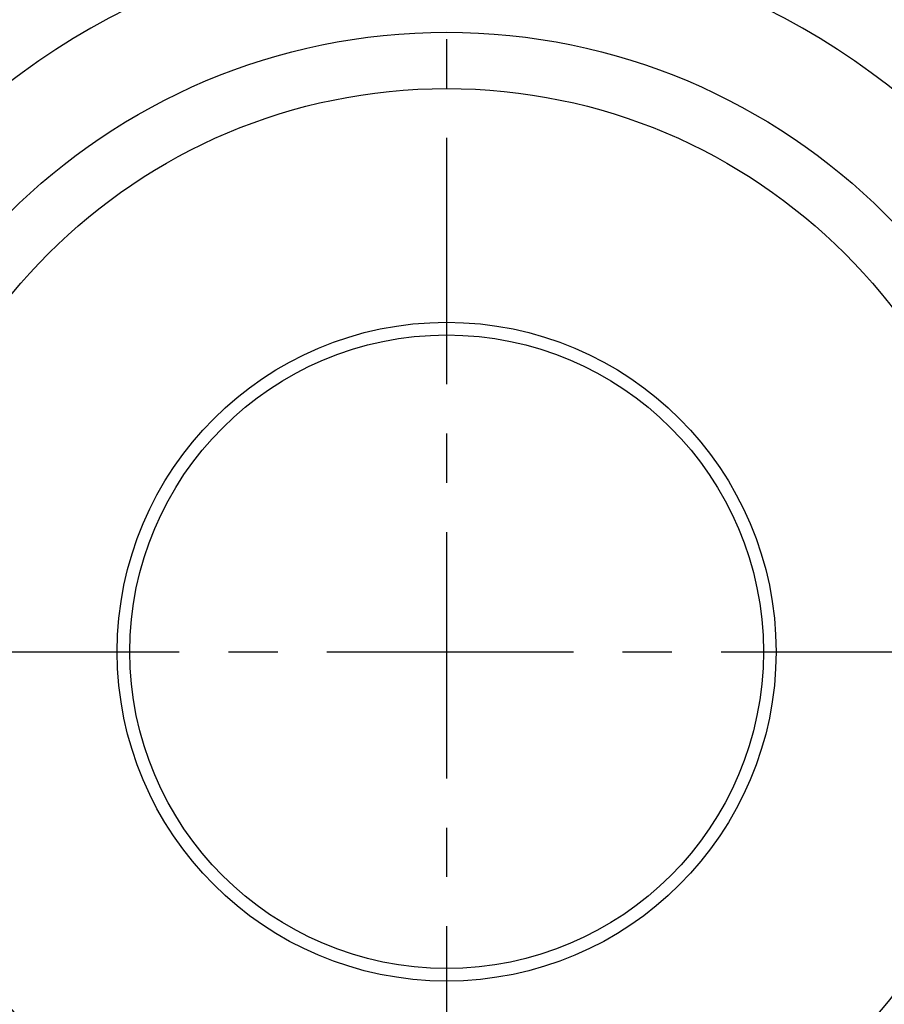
# Model space of a CAD drawing. Extents: x -92 to 223, y -92 to 223.
# Tile 3 of 11: x -30 to 31, y -25 to 45. Entities that reach past the tile are written whole.
import ezdxf

# ---------------------------------------------------------------- set-up
doc = ezdxf.new("R2010")
doc.units = 0
doc.header["$LTSCALE"] = 14
doc.linetypes.add('CENTER', pattern=[2, 1.25, -0.25, 0.25, -0.25])
doc.layers.get('0').update_dxf_attribs({"linetype": 'CONTINUOUS'})
doc.layers.add('CENTER', color=1, linetype='CENTER')

msp = doc.modelspace()

# ---------------------------------------------------------------- linework, layer by layer
for radius in [82.5, 44, 40, 23.4, 22.5]:
    msp.add_circle((0, 0), radius)
for start, end in [(37.15447, 142.84553), (262.15447, 7.84553)]:
    msp.add_arc((0, 0), 51, start, end)
at = {"layer": 'CENTER'}
for p, q in [((0, 92.5), (0, -92.5)), ((-92.5, 0), (92.5, 0))]:
    msp.add_line(p, q, dxfattribs=at)

doc.saveas('drawing.dxf')
